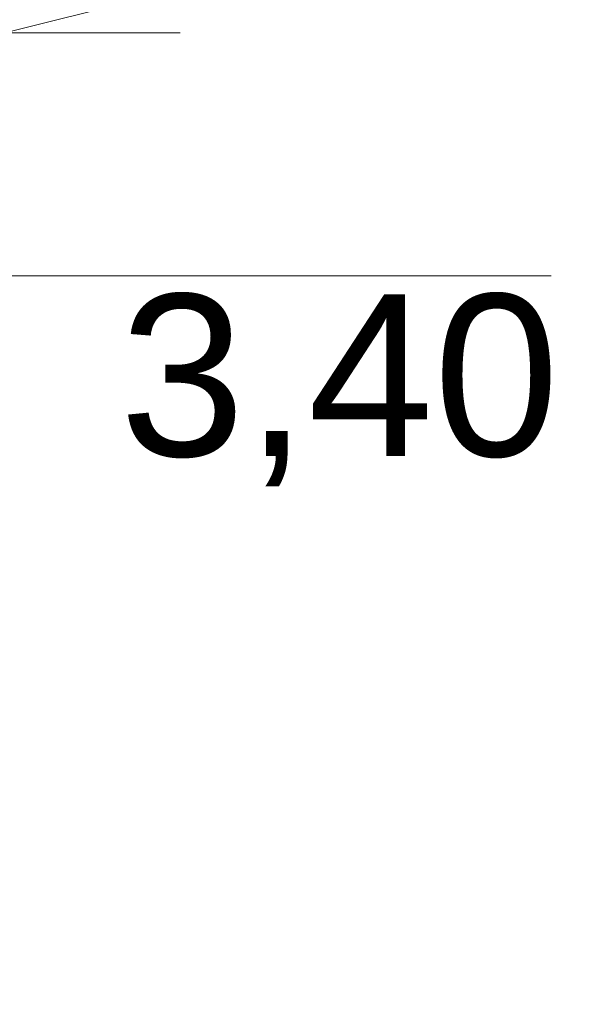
# Model space of a CAD drawing. Header units: millimetres. Extents: x 7522813 to 7573737, y -9734 to 10800.
# Tile 46 of 71: x 7542657 to 7543364, y 2196 to 3412. Entities that reach past the tile are written whole.
import ezdxf

# ---------------------------------------------------------------- set-up
doc = ezdxf.new("R2010")
doc.units = ezdxf.units.MM
doc.header["$MEASUREMENT"] = 0
doc.layers.add('Nowe_199-Z Wymiary i opisy', color=7, linetype='Continuous')
doc.layers.add('Nowe_280-A Dachy Powłoki', color=7, linetype='Continuous')
for name, color, linetype, lineweight, true_color in [('Nowe_199-Z Wymiary i opisy_Nr_pióra__45', 7, 'Continuous', 15, 0x40a5ff), ('Nowe_199-Z Wymiary i opisy_Nr_pióra__85', 7, 'Continuous', 13, 0x80c2ff), ('Nowe_280-A Dachy Powłoki_Nr_pióra__61', 7, 'Continuous', 13, 0x6a6a6a)]:
    doc.layers.add(name, color=color, linetype=linetype, lineweight=lineweight, true_color=true_color)
doc.layers.add('Nowe_199-Z Wymiary i opisy_Nr_pióra__6', color=5, linetype='Continuous', lineweight=13)
doc.styles.add('STYL_AUTOMATYCZNY_2', font='arial.ttf')

# ---------------------------------------------------------------- blocks, each defined once
blk = doc.blocks.new('ElemPrzekroju_77', base_point=(6982742.1, 0))
at = {"layer": 'Nowe_280-A Dachy Powłoki_Nr_pióra__61', "color": 251, "linetype": 'Continuous', "lineweight": 13, "true_color": 0x6a6a6a}
blk.add_line((7543364, 3577.6), (7542108.8, 3263.8), dxfattribs=at)
blk = doc.blocks.new('Wymiary_5', base_point=(7542630.5, 3396.1))
at = {"layer": 'Nowe_199-Z Wymiary i opisy_Nr_pióra__45', "color": 161, "linetype": 'Continuous', "lineweight": 15, "true_color": 0x40a5ff}
for p, q in [((7542630.5, 3396.1), (7542330.5, 3096.1)), ((7542630.5, 3396.1), (7542630.5, 2196.1)), ((7542330.5, 3096.1), (7542630.5, 3096.1)), ((7542630.5, 3096.1), (7543314.4, 3096.1))]:
    blk.add_line(p, q, dxfattribs=at)
at = {"layer": 'Nowe_199-Z Wymiary i opisy_Nr_pióra__85', "color": 151, "linetype": 'Continuous', "lineweight": 13, "true_color": 0x80c2ff}
for q in [(7542405.5, 3396.1), (7542855.5, 3396.1)]:
    blk.add_line((7542630.5, 3396.1), q, dxfattribs=at)
at = {"layer": 'Nowe_199-Z Wymiary i opisy_Nr_pióra__6', "color": 5, "lineweight": 13, "insert": (7542780.5, 2836.1), "char_height": 200, "attachment_point": 7, "style": 'STYL_AUTOMATYCZNY_2'}
blk.add_mtext('\\A1;{\\pql;\\fArial|b0|i0|c238|p0;\\W1.000000;3,40}', dxfattribs=at)

msp = doc.modelspace()

# ---------------------------------------------------------------- block references
at = {"layer": 'Nowe_199-Z Wymiary i opisy', "color": 151, "linetype": 'Continuous', "lineweight": 13, "true_color": 0x80c2ff}
msp.add_blockref('Wymiary_5', (7542630.5, 3396.1), dxfattribs=at)
at = {"layer": 'Nowe_280-A Dachy Powłoki', "lineweight": 0}
msp.add_blockref('ElemPrzekroju_77', (6982742.1, 0), dxfattribs=at)

doc.saveas('drawing.dxf')
